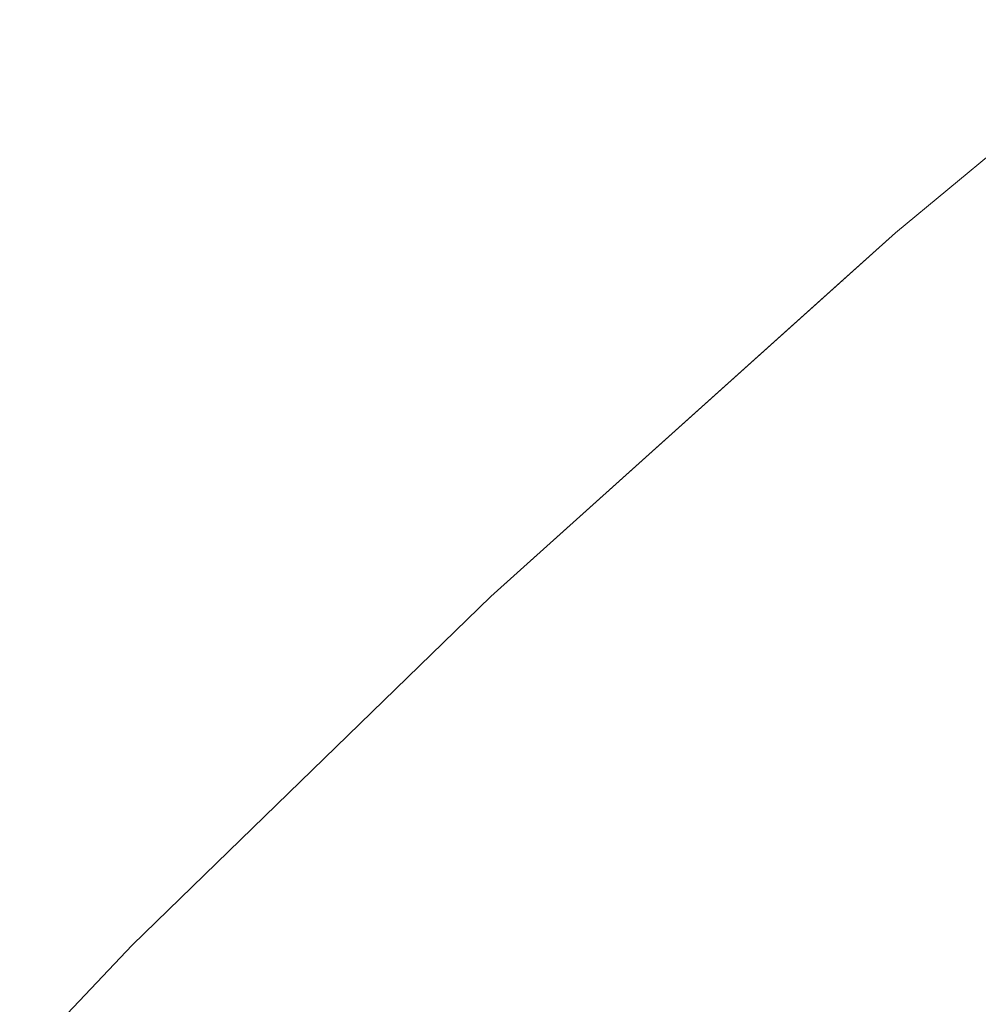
# Model space of a CAD drawing. Header units: centimetres. Extents: x -62 to 63, y 4 to 6.
# Tile 90 of 256: x -62.06909 to -62.0617, y 5.93846 to 5.94605. Entities that reach past the tile are written whole.
import ezdxf

# ---------------------------------------------------------------- set-up
doc = ezdxf.new("R2010")
doc.units = ezdxf.units.CM
doc.header["$LTSCALE"] = 2.54
doc.layers.add('Lucido design-1', color=7, linetype='Continuous')

# ---------------------------------------------------------------- blocks, each defined once
blk = doc.blocks.new('Gruppo-4-1')
at = {"color": 7, "linetype": 'Continuous', "lineweight": 9}
for points, invisible_edges in [([(-62.0623343, 5.9444059, -2276.32217), (-62.062739, 5.9440269, -2276.3206076), (-62.0603542, 5.9460494, -2276.3206076)], 11), ([(-62.062739, 5.9440269, -2276.3206076), (-62.0626617, 5.9440108, -2276.3190457), (-62.0602777, 5.9460326, -2276.3190457), (-62.0603542, 5.9460494, -2276.3206076)], 15), ([(-62.0603542, 5.9460494, -2276.9237324), (-62.062739, 5.9440269, -2276.9237324), (-62.0623343, 5.9444059, -2276.92217)], 11), ([(-62.0603542, 5.9460494, -2276.9237324), (-62.0602777, 5.9460326, -2276.9252942), (-62.0626617, 5.9440108, -2276.9252942), (-62.062739, 5.9440269, -2276.9237324)], 15), ([(-62.0603542, 5.9460494, -2276.3206076), (-62.0603654, 5.9460377, -2276.32217), (-62.0623343, 5.9444059, -2276.32217)], 9), ([(-62.0623343, 5.9444059, -2276.92217), (-62.0603654, 5.9460377, -2276.92217), (-62.0603542, 5.9460494, -2276.9237324)], 10), ([(-62.0603654, 5.9460377, -2276.92217), (-62.0623343, 5.9444059, -2276.92217), (-62.0623343, 5.9444059, -2276.32217), (-62.0603654, 5.9460377, -2276.32217)], 10), ([(-62.0601503, 5.9460046, -2276.317485), (-62.0602777, 5.9460326, -2276.3190457), (-62.0626617, 5.9440108, -2276.3190457), (-62.0625328, 5.9439841, -2276.317485)], 15), ([(-62.0625328, 5.9439841, -2276.9268549), (-62.0626617, 5.9440108, -2276.9252942), (-62.0602777, 5.9460326, -2276.9252942), (-62.0601503, 5.9460046, -2276.9268549)], 15), ([(-62.0625328, 5.9439841, -2276.317485), (-62.0623525, 5.9439467, -2276.3159261), (-62.059972, 5.9459655, -2276.3159261), (-62.0601503, 5.9460046, -2276.317485)], 15), ([(-62.0601503, 5.9460046, -2276.9268549), (-62.059972, 5.9459655, -2276.9284139), (-62.0623525, 5.9439467, -2276.9284139), (-62.0625328, 5.9439841, -2276.9268549)], 15), ([(-62.0597431, 5.9459153, -2276.3143694), (-62.059972, 5.9459655, -2276.3159261), (-62.0623525, 5.9439467, -2276.3159261), (-62.0621209, 5.9438987, -2276.3143694)], 15), ([(-62.0621209, 5.9438987, -2276.9299706), (-62.0623525, 5.9439467, -2276.9284139), (-62.059972, 5.9459655, -2276.9284139), (-62.0597431, 5.9459153, -2276.9299706)], 15), ([(-62.0621209, 5.9438987, -2276.3143694), (-62.0618382, 5.9438401, -2276.3128155), (-62.0594636, 5.945854, -2276.3128155), (-62.0597431, 5.9459153, -2276.3143694)], 15), ([(-62.0597431, 5.9459153, -2276.9299706), (-62.0594636, 5.945854, -2276.9315244), (-62.0618382, 5.9438401, -2276.9315244), (-62.0621209, 5.9438987, -2276.9299706)], 15), ([(-62.0591337, 5.9457816, -2276.3112651), (-62.0594636, 5.945854, -2276.3128155), (-62.0618382, 5.9438401, -2276.3128155), (-62.0615046, 5.9437709, -2276.3112651)], 15), ([(-62.0615046, 5.9437709, -2276.9330749), (-62.0618382, 5.9438401, -2276.9315244), (-62.0594636, 5.945854, -2276.9315244), (-62.0591337, 5.9457816, -2276.9330749)], 15), ([(-62.0623343, 5.9444059, -2276.92217), (-62.0654557, 5.9416019, -2276.92217), (-62.0654557, 5.9416019, -2276.32217), (-62.0627583, 5.944025, -2276.32217)], 10), ([(-62.0649846, 5.9420106, -2276.9237324), (-62.0654557, 5.9416019, -2276.92217), (-62.0623343, 5.9444059, -2276.92217), (-62.062739, 5.9440269, -2276.9237324)], 13), ([(-62.0623343, 5.9444059, -2276.32217), (-62.0627583, 5.944025, -2276.32217), (-62.062739, 5.9440269, -2276.3206076)], 10), ([(-62.0627583, 5.944025, -2276.32217), (-62.0623343, 5.9444059, -2276.32217), (-62.0623343, 5.9444059, -2276.92217)], 10), ([(-62.062739, 5.9440269, -2276.3206076), (-62.0627583, 5.944025, -2276.32217), (-62.0654557, 5.9416019, -2276.32217), (-62.0649846, 5.9420106, -2276.3206076)], 13), ([(-62.0649846, 5.9420106, -2276.3206076), (-62.0649065, 5.9419953, -2276.3190457), (-62.0626617, 5.9440108, -2276.3190457), (-62.062739, 5.9440269, -2276.3206076)], 15), ([(-62.062739, 5.9440269, -2276.9237324), (-62.0626617, 5.9440108, -2276.9252942), (-62.0649065, 5.9419953, -2276.9252942), (-62.0649846, 5.9420106, -2276.9237324)], 15), ([(-62.0625328, 5.9439841, -2276.317485), (-62.0626617, 5.9440108, -2276.3190457), (-62.0649065, 5.9419953, -2276.3190457), (-62.0647762, 5.9419698, -2276.317485)], 15), ([(-62.0647762, 5.9419698, -2276.9268549), (-62.0649065, 5.9419953, -2276.9252942), (-62.0626617, 5.9440108, -2276.9252942), (-62.0625328, 5.9439841, -2276.9268549)], 15), ([(-62.0647762, 5.9419698, -2276.317485), (-62.064594, 5.9419341, -2276.3159261), (-62.0623525, 5.9439467, -2276.3159261), (-62.0625328, 5.9439841, -2276.317485)], 15), ([(-62.0625328, 5.9439841, -2276.9268549), (-62.0623525, 5.9439467, -2276.9284139), (-62.064594, 5.9419341, -2276.9284139), (-62.0647762, 5.9419698, -2276.9268549)], 15), ([(-62.0621209, 5.9438987, -2276.3143694), (-62.0623525, 5.9439467, -2276.3159261), (-62.064594, 5.9419341, -2276.3159261), (-62.06436, 5.9418883, -2276.3143694)], 15), ([(-62.06436, 5.9418883, -2276.9299706), (-62.064594, 5.9419341, -2276.9284139), (-62.0623525, 5.9439467, -2276.9284139), (-62.0621209, 5.9438987, -2276.9299706)], 15), ([(-62.06436, 5.9418883, -2276.3143694), (-62.0640743, 5.9418324, -2276.3128155), (-62.0618382, 5.9438401, -2276.3128155), (-62.0621209, 5.9438987, -2276.3143694)], 15), ([(-62.0621209, 5.9438987, -2276.9299706), (-62.0618382, 5.9438401, -2276.9315244), (-62.0640743, 5.9418324, -2276.9315244), (-62.06436, 5.9418883, -2276.9299706)], 15), ([(-62.0615046, 5.9437709, -2276.3112651), (-62.0618382, 5.9438401, -2276.3128155), (-62.0640743, 5.9418324, -2276.3128155), (-62.0637371, 5.9417664, -2276.3112651)], 15), ([(-62.0637371, 5.9417664, -2276.9330749), (-62.0640743, 5.9418324, -2276.9315244), (-62.0618382, 5.9438401, -2276.9315244), (-62.0615046, 5.9437709, -2276.9330749)], 15), ([(-62.0637371, 5.9417664, -2276.3112651), (-62.0633488, 5.9416904, -2276.3097186), (-62.0611204, 5.9436912, -2276.3097186), (-62.0615046, 5.9437709, -2276.3112651)], 15), ([(-62.0615046, 5.9437709, -2276.9330749), (-62.0611204, 5.9436912, -2276.9346213), (-62.0633488, 5.9416904, -2276.9346213), (-62.0637371, 5.9417664, -2276.9330749)], 15), ([(-62.0606857, 5.9436011, -2276.3081767), (-62.0611204, 5.9436912, -2276.3097186), (-62.0633488, 5.9416904, -2276.3097186), (-62.0629095, 5.9416044, -2276.3081767)], 15), ([(-62.0629095, 5.9416044, -2276.9361633), (-62.0633488, 5.9416904, -2276.9346213), (-62.0611204, 5.9436912, -2276.9346213), (-62.0606857, 5.9436011, -2276.9361633)], 15), ([(-62.0629095, 5.9416044, -2276.3081767), (-62.0624196, 5.9415085, -2276.3066398), (-62.060201, 5.9435006, -2276.3066398), (-62.0606857, 5.9436011, -2276.3081767)], 15), ([(-62.0606857, 5.9436011, -2276.9361633), (-62.060201, 5.9435006, -2276.9377002), (-62.0624196, 5.9415085, -2276.9377002), (-62.0629095, 5.9416044, -2276.9361633)], 15), ([(-62.0596665, 5.9433897, -2276.3051085), (-62.060201, 5.9435006, -2276.3066398), (-62.0624196, 5.9415085, -2276.3066398), (-62.0618795, 5.9414028, -2276.3051085)], 15), ([(-62.0618795, 5.9414028, -2276.9392315), (-62.0624196, 5.9415085, -2276.9377002), (-62.060201, 5.9435006, -2276.9377002), (-62.0596665, 5.9433897, -2276.9392315)], 15), ([(-62.0618795, 5.9414028, -2276.3051085), (-62.0612895, 5.9412873, -2276.3035833), (-62.0590827, 5.9432687, -2276.3035833), (-62.0596665, 5.9433897, -2276.3051085)], 15), ([(-62.0596665, 5.9433897, -2276.9392315), (-62.0590827, 5.9432687, -2276.9407566), (-62.0612895, 5.9412873, -2276.9407566), (-62.0618795, 5.9414028, -2276.9392315)], 15), ([(-62.0670945, 5.9400024, -2276.3206076), (-62.0649846, 5.9420106, -2276.3206076), (-62.0654557, 5.9416019, -2276.32217)], 11), ([(-62.0670945, 5.9400024, -2276.3206076), (-62.0670156, 5.9399878, -2276.3190457), (-62.0649065, 5.9419953, -2276.3190457), (-62.0649846, 5.9420106, -2276.3206076)], 15), ([(-62.0654557, 5.9416019, -2276.92217), (-62.0649846, 5.9420106, -2276.9237324), (-62.0670945, 5.9400024, -2276.9237324)], 11), ([(-62.0649846, 5.9420106, -2276.9237324), (-62.0649065, 5.9419953, -2276.9252942), (-62.0670156, 5.9399878, -2276.9252942), (-62.0670945, 5.9400024, -2276.9237324)], 15), ([(-62.0647762, 5.9419698, -2276.317485), (-62.0649065, 5.9419953, -2276.3190457), (-62.0670156, 5.9399878, -2276.3190457), (-62.0668841, 5.9399635, -2276.317485)], 15), ([(-62.0668841, 5.9399635, -2276.9268549), (-62.0670156, 5.9399878, -2276.9252942), (-62.0649065, 5.9419953, -2276.9252942), (-62.0647762, 5.9419698, -2276.9268549)], 15), ([(-62.0668841, 5.9399635, -2276.317485), (-62.0667, 5.9399296, -2276.3159261), (-62.064594, 5.9419341, -2276.3159261), (-62.0647762, 5.9419698, -2276.317485)], 15), ([(-62.0647762, 5.9419698, -2276.9268549), (-62.064594, 5.9419341, -2276.9284139), (-62.0667, 5.9399296, -2276.9284139), (-62.0668841, 5.9399635, -2276.9268549)], 15), ([(-62.06436, 5.9418883, -2276.3143694), (-62.064594, 5.9419341, -2276.3159261), (-62.0667, 5.9399296, -2276.3159261), (-62.0664637, 5.939886, -2276.3143694)], 15), ([(-62.0664637, 5.939886, -2276.9299706), (-62.0667, 5.9399296, -2276.9284139), (-62.064594, 5.9419341, -2276.9284139), (-62.06436, 5.9418883, -2276.9299706)], 15), ([(-62.0664637, 5.939886, -2276.3143694), (-62.0661752, 5.9398327, -2276.3128155), (-62.0640743, 5.9418324, -2276.3128155), (-62.06436, 5.9418883, -2276.3143694)], 15), ([(-62.06436, 5.9418883, -2276.9299706), (-62.0640743, 5.9418324, -2276.9315244), (-62.0661752, 5.9398327, -2276.9315244), (-62.0664637, 5.939886, -2276.9299706)], 15), ([(-62.0637371, 5.9417664, -2276.3112651), (-62.0640743, 5.9418324, -2276.3128155), (-62.0661752, 5.9398327, -2276.3128155), (-62.0658347, 5.9397699, -2276.3112651)], 15), ([(-62.0658347, 5.9397699, -2276.9330749), (-62.0661752, 5.9398327, -2276.9315244), (-62.0640743, 5.9418324, -2276.9315244), (-62.0637371, 5.9417664, -2276.9330749)], 15), ([(-62.0658347, 5.9397699, -2276.3112651), (-62.0654425, 5.9396975, -2276.3097186), (-62.0633488, 5.9416904, -2276.3097186), (-62.0637371, 5.9417664, -2276.3112651)], 15), ([(-62.0637371, 5.9417664, -2276.9330749), (-62.0633488, 5.9416904, -2276.9346213), (-62.0654425, 5.9396975, -2276.9346213), (-62.0658347, 5.9397699, -2276.9330749)], 15), ([(-62.0629095, 5.9416044, -2276.3081767), (-62.0633488, 5.9416904, -2276.3097186), (-62.0654425, 5.9396975, -2276.3097186), (-62.0649989, 5.9396157, -2276.3081767)], 15), ([(-62.0649989, 5.9396157, -2276.9361633), (-62.0654425, 5.9396975, -2276.9346213), (-62.0633488, 5.9416904, -2276.9346213), (-62.0629095, 5.9416044, -2276.9361633)], 15), ([(-62.0654557, 5.9416019, -2276.32217), (-62.0671079, 5.9399939, -2276.32217), (-62.0670945, 5.9400024, -2276.3206076)], 10), ([(-62.0671079, 5.9399939, -2276.32217), (-62.0654557, 5.9416019, -2276.32217), (-62.0654557, 5.9416019, -2276.92217), (-62.0671079, 5.9399939, -2276.92217)], 10), ([(-62.0670945, 5.9400024, -2276.9237324), (-62.0671079, 5.9399939, -2276.92217), (-62.0654557, 5.9416019, -2276.92217)], 9), ([(-62.0649989, 5.9396157, -2276.3081767), (-62.0645042, 5.9395244, -2276.3066398), (-62.0624196, 5.9415085, -2276.3066398), (-62.0629095, 5.9416044, -2276.3081767)], 15), ([(-62.0629095, 5.9416044, -2276.9361633), (-62.0624196, 5.9415085, -2276.9377002), (-62.0645042, 5.9395244, -2276.9377002), (-62.0649989, 5.9396157, -2276.9361633)], 15), ([(-62.0618795, 5.9414028, -2276.3051085), (-62.0624196, 5.9415085, -2276.3066398), (-62.0645042, 5.9395244, -2276.3066398), (-62.0639587, 5.9394237, -2276.3051085)], 15), ([(-62.0639587, 5.9394237, -2276.9392315), (-62.0645042, 5.9395244, -2276.9377002), (-62.0624196, 5.9415085, -2276.9377002), (-62.0618795, 5.9414028, -2276.9392315)], 15), ([(-62.0639587, 5.9394237, -2276.3051085), (-62.0633629, 5.9393138, -2276.3035833), (-62.0612895, 5.9412873, -2276.3035833), (-62.0618795, 5.9414028, -2276.3051085)], 15), ([(-62.0618795, 5.9414028, -2276.9392315), (-62.0612895, 5.9412873, -2276.9407566), (-62.0633629, 5.9393138, -2276.9407566), (-62.0639587, 5.9394237, -2276.9392315)], 15), ([(-62.06065, 5.9411621, -2276.3020649), (-62.0612895, 5.9412873, -2276.3035833), (-62.0633629, 5.9393138, -2276.3035833), (-62.0627171, 5.9391946, -2276.3020649)], 15), ([(-62.0627171, 5.9391946, -2276.9422751), (-62.0633629, 5.9393138, -2276.9407566), (-62.0612895, 5.9412873, -2276.9407566), (-62.06065, 5.9411621, -2276.9422751)], 15), ([(-62.0627171, 5.9391946, -2276.3020649), (-62.0620218, 5.9390664, -2276.3005536), (-62.0599616, 5.9410273, -2276.3005536), (-62.06065, 5.9411621, -2276.3020649)], 15), ([(-62.06065, 5.9411621, -2276.9422751), (-62.0599616, 5.9410273, -2276.9437864), (-62.0620218, 5.9390664, -2276.9437864), (-62.0627171, 5.9391946, -2276.9422751)], 15), ([(-62.0592246, 5.9408831, -2276.29905), (-62.0599616, 5.9410273, -2276.3005536), (-62.0620218, 5.9390664, -2276.3005536), (-62.0612776, 5.938929, -2276.29905)], 15), ([(-62.0612776, 5.938929, -2276.94529), (-62.0620218, 5.9390664, -2276.9437864), (-62.0599616, 5.9410273, -2276.9437864), (-62.0592246, 5.9408831, -2276.94529)], 15), ([(-62.0682191, 5.9389125, -2276.32217), (-62.0690723, 5.9380039, -2276.3206076), (-62.0670945, 5.9400024, -2276.3206076)], 11), ([(-62.0690723, 5.9380039, -2276.3206076), (-62.0689926, 5.93799, -2276.3190457), (-62.0670156, 5.9399878, -2276.3190457), (-62.0670945, 5.9400024, -2276.3206076)], 15), ([(-62.0670945, 5.9400024, -2276.9237324), (-62.0690723, 5.9380039, -2276.9237324), (-62.0682191, 5.9389125, -2276.92217)], 11), ([(-62.0670945, 5.9400024, -2276.9237324), (-62.0670156, 5.9399878, -2276.9252942), (-62.0689926, 5.93799, -2276.9252942), (-62.0690723, 5.9380039, -2276.9237324)], 15), ([(-62.0668841, 5.9399635, -2276.317485), (-62.0670156, 5.9399878, -2276.3190457), (-62.0689926, 5.93799, -2276.3190457), (-62.0688598, 5.937967, -2276.317485)], 15), ([(-62.0688598, 5.937967, -2276.9268549), (-62.0689926, 5.93799, -2276.9252942), (-62.0670156, 5.9399878, -2276.9252942), (-62.0668841, 5.9399635, -2276.9268549)], 15), ([(-62.0688598, 5.937967, -2276.317485), (-62.0686742, 5.9379347, -2276.3159261), (-62.0667, 5.9399296, -2276.3159261), (-62.0668841, 5.9399635, -2276.317485)], 15), ([(-62.0668841, 5.9399635, -2276.9268549), (-62.0667, 5.9399296, -2276.9284139), (-62.0686742, 5.9379347, -2276.9284139), (-62.0688598, 5.937967, -2276.9268549)], 15), ([(-62.0670945, 5.9400024, -2276.3206076), (-62.0671079, 5.9399939, -2276.32217), (-62.0682191, 5.9389125, -2276.32217)], 9), ([(-62.0682191, 5.9389125, -2276.92217), (-62.0671079, 5.9399939, -2276.92217), (-62.0670945, 5.9400024, -2276.9237324)], 10), ([(-62.0671079, 5.9399939, -2276.92217), (-62.0682191, 5.9389125, -2276.92217), (-62.0682191, 5.9389125, -2276.32217), (-62.0671079, 5.9399939, -2276.32217)], 10), ([(-62.0664637, 5.939886, -2276.3143694), (-62.0667, 5.9399296, -2276.3159261), (-62.0686742, 5.9379347, -2276.3159261), (-62.0684356, 5.9378933, -2276.3143694)], 15), ([(-62.0684356, 5.9378933, -2276.9299706), (-62.0686742, 5.9379347, -2276.9284139), (-62.0667, 5.9399296, -2276.9284139), (-62.0664637, 5.939886, -2276.9299706)], 15), ([(-62.0684356, 5.9378933, -2276.3143694), (-62.0681445, 5.9378427, -2276.3128155), (-62.0661752, 5.9398327, -2276.3128155), (-62.0664637, 5.939886, -2276.3143694)], 15), ([(-62.0664637, 5.939886, -2276.9299706), (-62.0661752, 5.9398327, -2276.9315244), (-62.0681445, 5.9378427, -2276.9315244), (-62.0684356, 5.9378933, -2276.9299706)], 15), ([(-62.0658347, 5.9397699, -2276.3112651), (-62.0661752, 5.9398327, -2276.3128155), (-62.0681445, 5.9378427, -2276.3128155), (-62.0678009, 5.9377831, -2276.3112651)], 15), ([(-62.0678009, 5.9377831, -2276.9330749), (-62.0681445, 5.9378427, -2276.9315244), (-62.0661752, 5.9398327, -2276.9315244), (-62.0658347, 5.9397699, -2276.9330749)], 15), ([(-62.0678009, 5.9377831, -2276.3112651), (-62.0674051, 5.9377143, -2276.3097186), (-62.0654425, 5.9396975, -2276.3097186), (-62.0658347, 5.9397699, -2276.3112651)], 15), ([(-62.0658347, 5.9397699, -2276.9330749), (-62.0654425, 5.9396975, -2276.9346213), (-62.0674051, 5.9377143, -2276.9346213), (-62.0678009, 5.9377831, -2276.9330749)], 15), ([(-62.0649989, 5.9396157, -2276.3081767), (-62.0654425, 5.9396975, -2276.3097186), (-62.0674051, 5.9377143, -2276.3097186), (-62.0669574, 5.9376366, -2276.3081767)], 15), ([(-62.0669574, 5.9376366, -2276.9361633), (-62.0674051, 5.9377143, -2276.9346213), (-62.0654425, 5.9396975, -2276.9346213), (-62.0649989, 5.9396157, -2276.9361633)], 15), ([(-62.0669574, 5.9376366, -2276.3081767), (-62.0664581, 5.9375499, -2276.3066398), (-62.0645042, 5.9395244, -2276.3066398), (-62.0649989, 5.9396157, -2276.3081767)], 15), ([(-62.0649989, 5.9396157, -2276.9361633), (-62.0645042, 5.9395244, -2276.9377002), (-62.0664581, 5.9375499, -2276.9377002), (-62.0669574, 5.9376366, -2276.9361633)], 15), ([(-62.0639587, 5.9394237, -2276.3051085), (-62.0645042, 5.9395244, -2276.3066398), (-62.0664581, 5.9375499, -2276.3066398), (-62.0659077, 5.9374543, -2276.3051085)], 15), ([(-62.0659077, 5.9374543, -2276.9392315), (-62.0664581, 5.9375499, -2276.9377002), (-62.0645042, 5.9395244, -2276.9377002), (-62.0639587, 5.9394237, -2276.9392315)], 15), ([(-62.0659077, 5.9374543, -2276.3051085), (-62.0653064, 5.9373499, -2276.3035833), (-62.0633629, 5.9393138, -2276.3035833), (-62.0639587, 5.9394237, -2276.3051085)], 15), ([(-62.0639587, 5.9394237, -2276.9392315), (-62.0633629, 5.9393138, -2276.9407566), (-62.0653064, 5.9373499, -2276.9407566), (-62.0659077, 5.9374543, -2276.9392315)], 15), ([(-62.0627171, 5.9391946, -2276.3020649), (-62.0633629, 5.9393138, -2276.3035833), (-62.0653064, 5.9373499, -2276.3035833), (-62.0646547, 5.9372367, -2276.3020649)], 15), ([(-62.0646547, 5.9372367, -2276.9422751), (-62.0653064, 5.9373499, -2276.9407566), (-62.0633629, 5.9393138, -2276.9407566), (-62.0627171, 5.9391946, -2276.9422751)], 15), ([(-62.0646547, 5.9372367, -2276.3020649), (-62.063953, 5.9371149, -2276.3005536), (-62.0620218, 5.9390664, -2276.3005536), (-62.0627171, 5.9391946, -2276.3020649)], 15), ([(-62.0627171, 5.9391946, -2276.9422751), (-62.0620218, 5.9390664, -2276.9437864), (-62.063953, 5.9371149, -2276.9437864), (-62.0646547, 5.9372367, -2276.9422751)], 15), ([(-62.0612776, 5.938929, -2276.29905), (-62.0620218, 5.9390664, -2276.3005536), (-62.063953, 5.9371149, -2276.3005536), (-62.063202, 5.9369844, -2276.29905)], 15), ([(-62.063202, 5.9369844, -2276.94529), (-62.063953, 5.9371149, -2276.9437864), (-62.0620218, 5.9390664, -2276.9437864), (-62.0612776, 5.938929, -2276.94529)], 15), ([(-62.0682191, 5.9389125, -2276.32217), (-62.069087, 5.9379973, -2276.32217), (-62.0690723, 5.9380039, -2276.3206076)], 10), ([(-62.069087, 5.9379973, -2276.32217), (-62.0682191, 5.9389125, -2276.32217), (-62.0682191, 5.9389125, -2276.92217), (-62.069087, 5.9379973, -2276.92217)], 10), ([(-62.0690723, 5.9380039, -2276.9237324), (-62.069087, 5.9379973, -2276.92217), (-62.0682191, 5.9389125, -2276.92217)], 9), ([(-62.063202, 5.9369844, -2276.29905), (-62.062402, 5.9368455, -2276.2975546), (-62.0604849, 5.9387828, -2276.2975546), (-62.0612776, 5.938929, -2276.29905)], 15), ([(-62.0612776, 5.938929, -2276.94529), (-62.0604849, 5.9387828, -2276.9467854), (-62.062402, 5.9368455, -2276.9467854), (-62.063202, 5.9369844, -2276.94529)], 15), ([(-62.0596443, 5.9386277, -2276.2960679), (-62.0604849, 5.9387828, -2276.2975546), (-62.062402, 5.9368455, -2276.2975546), (-62.0615537, 5.9366982, -2276.2960679)], 15), ([(-62.0615537, 5.9366982, -2276.9482721), (-62.062402, 5.9368455, -2276.9467854), (-62.0604849, 5.9387828, -2276.9467854), (-62.0596443, 5.9386277, -2276.9482721)], 15)]:
    blk.add_3dface(points, dxfattribs=dict(at, invisible_edges=invisible_edges))
blk = doc.blocks.new('Gruppo-5-1')
at = {"color": 7}
blk.add_blockref('Gruppo-4-1', (0, 0), dxfattribs=at)

msp = doc.modelspace()

# ---------------------------------------------------------------- block references
at = {"layer": 'Lucido design-1', "color": 7}
msp.add_blockref('Gruppo-5-1', (0, 0), dxfattribs=at)

doc.saveas('drawing.dxf')
